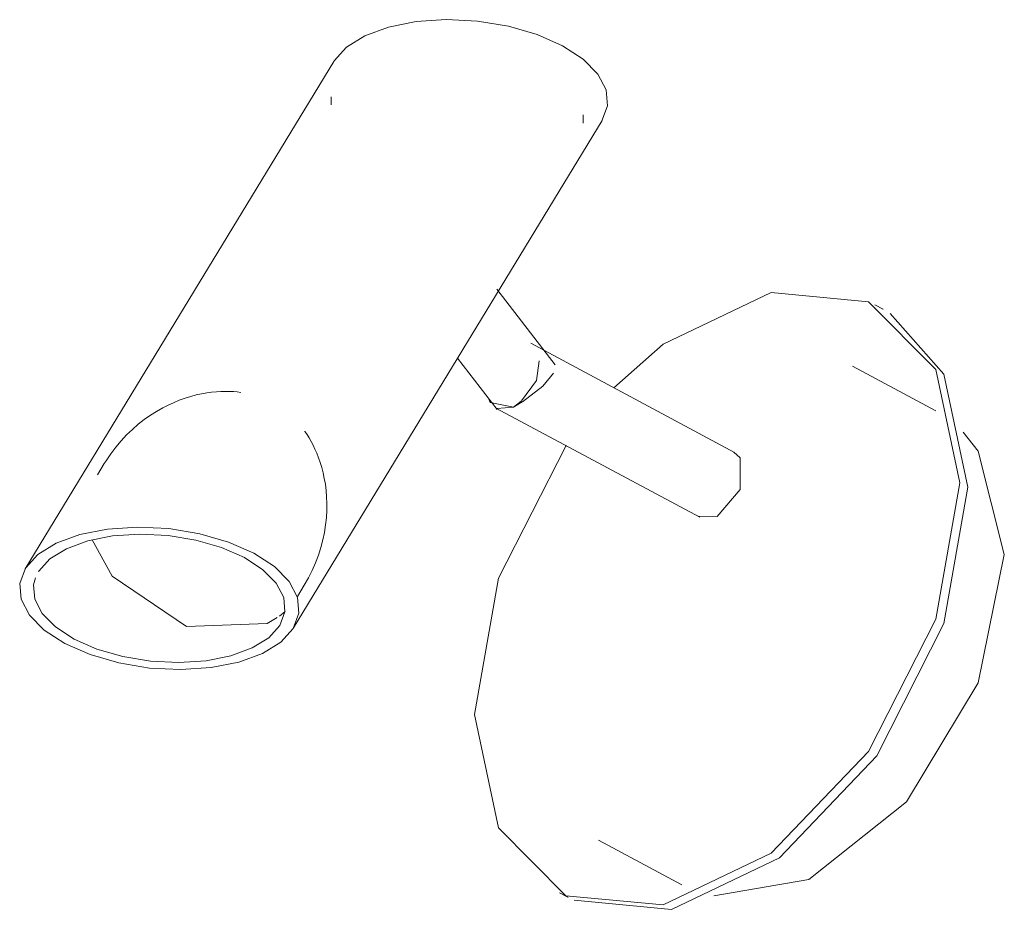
# Model space of a CAD drawing. Header units: millimetres. Extents: x -6654 to -5441, y -870 to 413.
# Tile 1 of 2: x -6366 to -6218, y -870 to -737. Entities that reach past the tile are written whole.
import ezdxf

# ---------------------------------------------------------------- set-up
doc = ezdxf.new("R2010")
doc.units = ezdxf.units.MM
doc.layers.add('Luminarias', color=7, linetype='Continuous', lineweight=20)

# ---------------------------------------------------------------- blocks, each defined once
blk = doc.blocks.new('leo_projector_lamp - 62117 SUAU LED White wall lamp USB-533382-00 Isometrico PDF')
at = {"layer": 'Luminarias', "color": 8, "lineweight": 9, "true_color": 0x808080}
for p, q in [((-7086.69, -742.87), (-7132.96, -818.96)), ((-7087.05, -748.17), (-7087.05, -749.4)), ((-7049.29, -752.11), (-7049.29, -750.89)), ((-7092.71, -827.82), (-7046.45, -751.73)), ((-7053.48, -788.35), (-7062.24, -777.03)), ((-7004.36, -780.04), (-7005.6, -779.38)), ((-7004.39, -780.03), (-7004.51, -779.97)), ((-7026.62, -801.52), (-7057.17, -785.15)), ((-7068.13, -787.39), (-7062.17, -795.09)), ((-6996.45, -795.28), (-7008.94, -788.59)), ((-7058.58, -793.8), (-7059.77, -794.74)), ((-7059.77, -794.74), (-7058.43, -793.94)), ((-7062.37, -794.85), (-7031.81, -811.22)), ((-7062.25, -794.93), (-7059.77, -794.74)), ((-7121.09, -803.19), (-7122.12, -804.88)), ((-7032.04, -811.08), (-7029.21, -811.11)), ((-7092.13, -823.11), (-7091.1, -821.42)), ((-7095.18, -826.29), (-7096.68, -827.15)), ((-7093.98, -825.35), (-7094.84, -826.05)), ((-7047.02, -859.65), (-7034.52, -866.34)), ((-7052.83, -867.53), (-7051.59, -868.19)), ((-7051.85, -868.04), (-7051.57, -868.2))]:
    blk.add_line(p, q, dxfattribs=at)
for points in [[(-7046.49, -751.8, 0), (-7045.65, -749.54, 0), (-7045.85, -747.15, 0), (-7047.09, -744.78, 0), (-7049.31, -742.53, 0), (-7052.4, -740.52, 0), (-7056.19, -738.86, 0), (-7060.51, -737.61, 0), (-7065.13, -736.85, 0), (-7069.82, -736.61, 0), (-7074.35, -736.91, 0), (-7078.48, -737.73, 0), (-7082.03, -739.03, 0)], [(-7082.03, -739.03, 0), (-7084.79, -740.75, 0), (-7086.64, -742.79, 0), (-7086.69, -742.87, 0)], [(-7044.7, -791.84, 0), (-7037.3, -785.28, 0), (-7021.13, -777.54, 0), (-7006.55, -778.91, 0), (-6996.46, -789.09, 0), (-6992.86, -806.08, 0)], [(-6991.63, -806.74, 0), (-6995.23, -789.75, 0), (-7003.3, -780.68, 0)], [(-7055.88, -787.75, 0), (-7056.31, -790.72, 0), (-7058.56, -793.79, 0)], [(-7058.4, -793.92, 0), (-7055.33, -791.58, 0), (-7053.77, -789.61, 0)], [(-7100.6, -792.51, 0), (-7101.15, -792.44, 0), (-7101.72, -792.39, 0), (-7102.32, -792.36, 0), (-7102.94, -792.35, 0), (-7103.59, -792.37, 0), (-7104.28, -792.41, 0), (-7104.99, -792.48, 0), (-7105.73, -792.58, 0), (-7106.5, -792.72, 0), (-7107.3, -792.89, 0), (-7108.12, -793.11, 0), (-7108.97, -793.38, 0), (-7109.84, -793.69, 0), (-7110.73, -794.05, 0), (-7111.4, -794.36, 0)], [(-7059.77, -794.74, 0), (-7063.23, -794.03, 0), (-7063.52, -793.27, 0)], [(-7111.4, -794.36, 0), (-7112.32, -794.82, 0), (-7113.24, -795.35, 0), (-7114.16, -795.93, 0), (-7115.08, -796.58, 0), (-7115.98, -797.29, 0), (-7116.87, -798.06, 0), (-7117.74, -798.89, 0), (-7118.57, -799.78, 0), (-7119.37, -800.72, 0), (-7120.12, -801.71, 0), (-7120.82, -802.75, 0), (-7121.09, -803.19, 0)], [(-7091.1, -821.42, 0), (-7090.48, -820.33, 0), (-7089.92, -819.22, 0), (-7089.42, -818.09, 0), (-7088.98, -816.94, 0), (-7088.62, -815.79, 0), (-7088.32, -814.64, 0), (-7088.08, -813.5, 0), (-7087.9, -812.38, 0), (-7087.78, -811.28, 0), (-7087.72, -810.21, 0), (-7087.71, -809.18, 0), (-7087.75, -808.17, 0), (-7087.83, -807.21, 0), (-7087.94, -806.29, 0), (-7088.1, -805.4, 0), (-7088.28, -804.56, 0), (-7088.49, -803.77, 0), (-7088.72, -803.02, 0), (-7088.96, -802.3, 0), (-7089.23, -801.63, 0), (-7089.5, -801, 0), (-7089.79, -800.41, 0), (-7090.08, -799.85, 0), (-7090.38, -799.33, 0), (-7090.69, -798.84, 0), (-7091, -798.38, 0), (-7091.04, -798.32, 0)], [(-6986.18, -816.81, 0), (-6990.1, -801.3, 0), (-6992.36, -798.47, 0)], [(-7065.57, -840.83, 0), (-7061.97, -820.39, 0), (-7051.88, -800.57, 0), (-7051.82, -800.48, 0)], [(-7029.21, -811.11, 0), (-7025.75, -807.09, 0), (-7025.75, -802.34, 0), (-7026.72, -801.47, 0)], [(-6992.86, -806.08, 0), (-6996.46, -826.51, 0), (-7006.55, -846.34, 0), (-7021.13, -861.63, 0), (-7037.3, -869.36, 0), (-7051.88, -868, 0), (-7061.97, -857.82, 0), (-7065.57, -840.83, 0)], [(-7050.64, -868.67, 0), (-7036.07, -870.03, 0), (-7019.89, -862.3, 0), (-7005.31, -847, 0), (-6995.23, -827.18, 0), (-6991.63, -806.74, 0)], [(-7128.29, -815.13, 0), (-7124.75, -813.83, 0), (-7120.61, -813.01, 0), (-7116.08, -812.71, 0), (-7111.39, -812.94, 0), (-7106.77, -813.7, 0), (-7102.46, -814.95, 0), (-7098.66, -816.62, 0), (-7095.58, -818.63, 0), (-7093.36, -820.87, 0), (-7092.12, -823.25, 0), (-7091.91, -825.63, 0), (-7092.76, -827.9, 0), (-7094.61, -829.94, 0), (-7097.38, -831.65, 0)], [(-7098.92, -830.83, 0), (-7096.43, -829.29, 0), (-7094.76, -827.45, 0), (-7094, -825.4, 0), (-7094.18, -823.26, 0), (-7095.3, -821.12, 0), (-7097.3, -819.1, 0), (-7100.08, -817.29, 0), (-7103.49, -815.79, 0), (-7107.38, -814.67, 0), (-7111.53, -813.98, 0), (-7115.76, -813.77, 0), (-7119.83, -814.04, 0), (-7123.56, -814.78, 0), (-7126.75, -815.95, 0)], [(-7096.68, -827.15, 0), (-7108.76, -827.61, 0), (-7119.88, -820.09, 0), (-7122.9, -814.62, 0)], [(-7097.38, -831.65, 0), (-7100.92, -832.95, 0), (-7105.06, -833.77, 0), (-7109.59, -834.07, 0), (-7114.28, -833.84, 0), (-7118.9, -833.08, 0), (-7123.21, -831.83, 0), (-7127.01, -830.16, 0), (-7130.09, -828.15, 0), (-7132.31, -825.91, 0), (-7133.55, -823.53, 0), (-7133.76, -821.15, 0), (-7132.91, -818.88, 0), (-7131.06, -816.84, 0), (-7128.29, -815.13, 0)], [(-7126.75, -815.95, 0), (-7129.24, -817.49, 0), (-7130.91, -819.33, 0), (-7130.95, -819.4, 0)], [(-7029.72, -868, 0), (-7015.48, -865.58, 0), (-7000.83, -853.92, 0), (-6990.1, -836.07, 0), (-6986.18, -816.81, 0)], [(-7131.4, -820.34, 0), (-7131.67, -821.38, 0), (-7131.49, -823.52, 0), (-7130.37, -825.66, 0), (-7128.37, -827.68, 0), (-7125.59, -829.49, 0), (-7122.18, -830.99, 0), (-7118.29, -832.11, 0), (-7114.14, -832.8, 0), (-7109.91, -833.01, 0), (-7105.83, -832.74, 0), (-7102.11, -832, 0), (-7098.92, -830.83, 0)]]:
    blk.add_polyline3d(points, dxfattribs=at)

msp = doc.modelspace()

# ---------------------------------------------------------------- block references
at = {"layer": 'Luminarias', "color": 8, "lineweight": 9, "true_color": 0x808080}
msp.add_blockref('leo_projector_lamp - 62117 SUAU LED White wall lamp USB-533382-00 Isometrico PDF', (767.82, 0), dxfattribs=at)

doc.saveas('drawing.dxf')
